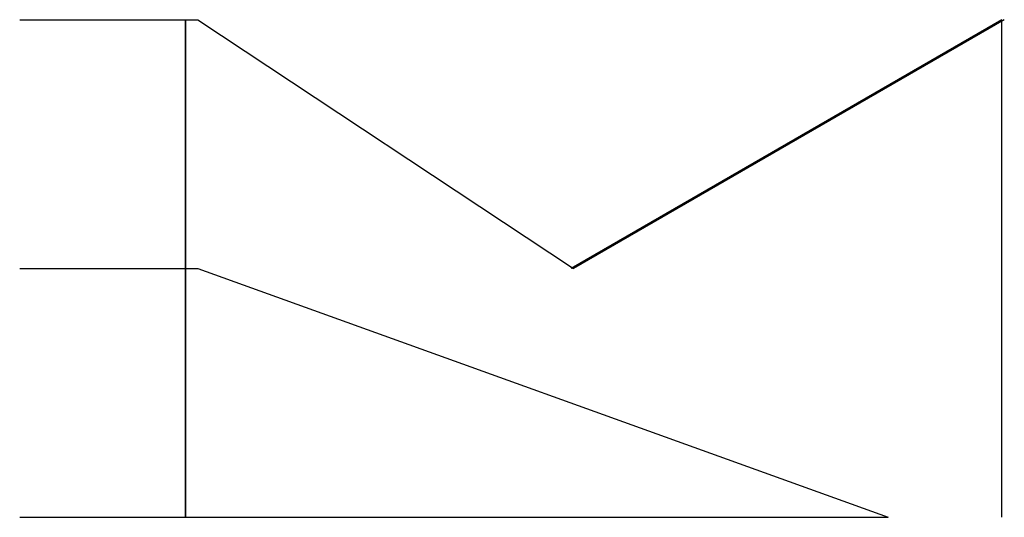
# Model space of a CAD drawing. Header units: millimetres. Extents: x 0 to 475, y 0 to 240.
import ezdxf

# ---------------------------------------------------------------- set-up
doc = ezdxf.new("R2010")
doc.units = ezdxf.units.MM
doc.layers.add('1', color=7, linetype='Continuous')

msp = doc.modelspace()

# ---------------------------------------------------------------- linework, layer by layer
at = {"layer": '1'}
for p, q in [((0, 240), (86, 240)), ((80, 240), (80, 120, -207.85)), ((80, 0), (80, 240)), ((86, 240), (267.15, 120, -207.85)), ((0, 120, -207.85), (86, 120, -207.85)), ((80, 120, -207.85), (80, 0)), ((86, 120, -207.85), (419, 0)), ((0, 0), (419, 0))]:
    msp.add_line(p, q, dxfattribs=at)
at = {"layer": '1', "extrusion": (0.99998, 1.1623e-18, -0.006327)}
for p, q in [((473.81, 240, -396.31), (265.97, 120, -395)), ((473.81, 0, -396.31), (473.81, 240, -396.31))]:
    msp.add_line(p, q, dxfattribs=at)
at = {"layer": '1', "extrusion": (1, 0, -2.22045e-16)}
msp.add_line((475, 240, -389), (267.15, 120, -207.85), dxfattribs=at)

doc.saveas('drawing.dxf')
